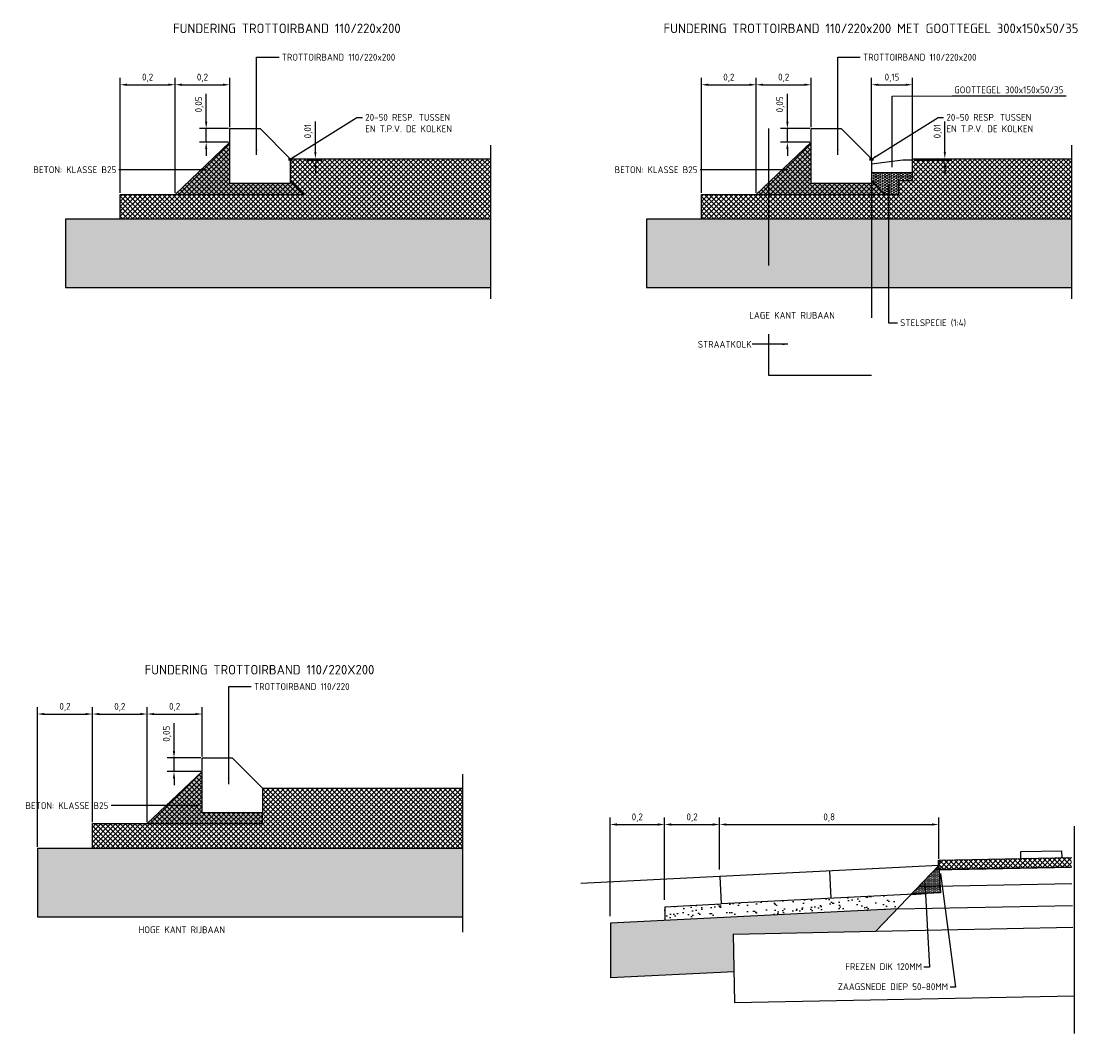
# Model space of a CAD drawing. Header units: metres. Extents: x 118.7 to 134.7, y 154.8 to 158.6.
# Tile 1 of 3: x 118.7 to 122.7, y 154.9 to 158.6. Entities that reach past the tile are written whole.
import ezdxf
from ezdxf.enums import TextEntityAlignment as Align

# ---------------------------------------------------------------- set-up
doc = ezdxf.new("R2010")
doc.units = ezdxf.units.M
for name, pattern in [('Hidden', [7.14375, 4.7625, -2.38125]), ('PROFIEL', [3.9, 3, -0.3, 0.3, -0.3]), ('STIPPELFIJN', [0.375, 0.25, -0.125])]:
    doc.linetypes.add(name, pattern=pattern)
for name, color, linetype, lineweight in [('N-WE-VW-MARKERING_DWARS_DRIEHOEK_5070-G', 7, 'VW-HAAIETAND70-L-N', 35), ('X-XX-AL-T25', 7, 'Continuous', 25), ('X-XX-AL-T35', 7, 'Continuous', 35)]:
    doc.layers.add(name, color=color, linetype=linetype, lineweight=lineweight)
for name, color, linetype in [('WEG-NW-ARCERING18', 253, 'Continuous'), ('WEG-NW-BERM', 3, 'Continuous'), ('WEG-NW-DETAILS18', 7, 'Continuous'), ('WEG-NW-DETAILS35', 7, 'Continuous'), ('WEG-NW-MARKERING_CONT', 7, 'Continuous'), ('WEG-NW-WERKGRENS', 10, 'PROFIEL'), ('WEG-XX-BEMATING25', 7, 'Continuous'), ('WEG-XX-BETOND', 7, 'Continuous'), ('WEG-XX-BETONNZ', 7, 'Hidden'), ('WEG-XX-MV', 8, 'Continuous'), ('WEG-XX-TEKST25', 7, 'Continuous'), ('WEG-XX-ZAAGSNEDE', 42, 'ZAAGSNEDE')]:
    doc.layers.add(name, color=color, linetype=linetype)
doc.styles.add('DIMENSIE', font='provutr.shx')
doc.styles.add('NLCS-ISO', font='NLCS-ISO.ttf')
doc.styles.add('NLCS-ISO-ANNOTATIEF-T25', font='NLCS-ISO.ttf', dxfattribs={"height": 2.5})
doc.styles.add('NLCS-ISO-ANNOTATIEF-T35', font='NLCS-ISO.ttf', dxfattribs={"height": 3.5})
doc.linetypes.add('VW-HAAIETAND70-L-N', pattern='A,0,-0.5,[149,NLCS.shx,S=1,R=0,X=-0.625,Y=0],-0.5', length=1)
doc.linetypes.add('ZAAGSNEDE', pattern='A,0.0001,-0.05,[203,BLOK.SHX,S=0.05,R=0,X=-0.05,Y=0],-0.1,[131,ltypeshp.shx,S=0.05,R=180,X=0.05,Y=0],-0.05', length=0.2001)
doc.dimstyles.new('NLCS-ISO', dxfattribs={"dimscale": 0.1, "dimtxt": 2.5, "dimasz": 2.5, "dimexe": 1.25, "dimexo": 0.25, "dimgap": 0.25, "dimtad": 1, "dimtxsty": 'NLCS-ISO', "dimcen": 2.5, "dimadec": 0, "dimazin": 0, "dimtfac": 1, "dimtmove": 0, "dimatfit": 3, "dimfxl": 0, "dimarcsym": 0})
doc.dimstyles.new('WVV10', dxfattribs={"dimscale": 0.02, "dimtxt": 1.25, "dimasz": 1, "dimexe": 0, "dimexo": 2, "dimgap": 0.5, "dimtad": 1, "dimzin": 0, "dimdsep": 46, "dimtxsty": 'DIMENSIE', "dimcen": 0, "dimdle": 1.25, "dimclrd": 256, "dimclre": 256, "dimclrt": 256, "dimaunit": 2, "dimadec": 0, "dimazin": 0, "dimtfac": 1, "dimtix": 1, "dimtmove": 2, "dimatfit": 3, "dimfxl": 0, "dimtolj": 1, "dimtzin": 0, "dimarcsym": 0})
pattern_1 = [(45, (123.42258, 150.468364), (-0.008980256, 0.008980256), []), (135, (123.42258, 150.468364), (-0.008980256, -0.008980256), [])]

# ---------------------------------------------------------------- blocks, each defined once
blk = doc.blocks.new('*D4')
at = {"color": 0, "lineweight": -2}
for p, q in [((122.1011, 158.1299), (122.1011, 158.2412)), ((121.9885, 158.1049), (122.1261, 158.1049)), ((121.9885, 158.0999), (122.1261, 158.0999)), ((122.1011, 158.0999), (122.1011, 158.1049)), ((122.1011, 158.0749), (122.1011, 158.0499))]:
    blk.add_line(p, q, dxfattribs=at)
at = {"color": 0}
for points in [[(122.097, 158.1299), (122.1053, 158.1299), (122.1011, 158.1049)], [(122.097, 158.0749), (122.1053, 158.0749), (122.1011, 158.0999)]]:
    blk.add_solid(points, dxfattribs=at)
at = {"layer": 'DEFPOINTS', "color": 0}
for p in [(121.9835, 158.1049, 2.2), (121.9835, 158.0999, 2.2), (122.1011, 158.0999)]:
    blk.add_point(p, dxfattribs=at)
at = {"color": 0, "insert": (122.0761, 158.2056), "char_height": 0.025, "attachment_point": 5, "rotation": 90, "style": 'NLCS-ISO'}
blk.add_mtext('0,01', dxfattribs=at)
blk = doc.blocks.new('*D5')
at = {"color": 0, "lineweight": -2}
for p, q in [((121.527, 158.2399), (121.527, 158.3412)), ((121.6085, 158.2149), (121.502, 158.2149)), ((121.527, 158.1649), (121.527, 158.2149)), ((121.6085, 158.1649), (121.502, 158.1649)), ((121.527, 158.1399), (121.527, 158.1149))]:
    blk.add_line(p, q, dxfattribs=at)
at = {"color": 0}
for points in [[(121.5229, 158.2399), (121.5312, 158.2399), (121.527, 158.2149)], [(121.5229, 158.1399), (121.5312, 158.1399), (121.527, 158.1649)]]:
    blk.add_solid(points, dxfattribs=at)
at = {"layer": 'DEFPOINTS', "color": 0}
for p in [(121.527, 158.2149), (121.6135, 158.2149), (121.6135, 158.1649, 4.4)]:
    blk.add_point(p, dxfattribs=at)
at = {"color": 0, "insert": (121.502, 158.3031), "char_height": 0.025, "attachment_point": 5, "rotation": 90, "style": 'NLCS-ISO'}
blk.add_mtext('0,05', dxfattribs=at)
blk = doc.blocks.new('*D6')
at = {"color": 0, "lineweight": -2}
for p, q in [((121.8335, 158.1049), (121.8335, 158.3999)), ((121.9835, 158.1049), (121.9835, 158.3999)), ((121.8585, 158.3749), (121.9585, 158.3749))]:
    blk.add_line(p, q, dxfattribs=at)
at = {"color": 0}
for points in [[(121.8585, 158.3791), (121.8585, 158.3708), (121.8335, 158.3749)], [(121.9585, 158.3791), (121.9585, 158.3708), (121.9835, 158.3749)]]:
    blk.add_solid(points, dxfattribs=at)
at = {"layer": 'DEFPOINTS', "color": 0}
for p in [(121.9835, 158.3749), (121.8335, 158.0999, 2.2), (121.9835, 158.0999, 2.2)]:
    blk.add_point(p, dxfattribs=at)
at = {"color": 0, "insert": (121.9085, 158.3999), "char_height": 0.025, "attachment_point": 5, "style": 'NLCS-ISO'}
blk.add_mtext('0,15', dxfattribs=at)
blk = doc.blocks.new('*D7')
at = {"color": 0, "lineweight": -2}
for p, q in [((119.29, 155.9436), (119.29, 156.0448)), ((119.3874, 155.9186), (119.265, 155.9186)), ((119.29, 155.8686), (119.29, 155.9186)), ((119.3874, 155.8686), (119.265, 155.8686)), ((119.29, 155.8436), (119.29, 155.8186))]:
    blk.add_line(p, q, dxfattribs=at)
at = {"color": 0}
for points in [[(119.2858, 155.9436), (119.2942, 155.9436), (119.29, 155.9186)], [(119.2858, 155.8436), (119.2942, 155.8436), (119.29, 155.8686)]]:
    blk.add_solid(points, dxfattribs=at)
at = {"layer": 'DEFPOINTS', "color": 0}
for p in [(119.29, 155.9186), (119.3924, 155.9186), (119.3924, 155.8686)]:
    blk.add_point(p, dxfattribs=at)
at = {"color": 0, "insert": (119.265, 156.0067), "char_height": 0.025, "attachment_point": 5, "rotation": 90, "style": 'NLCS-ISO'}
blk.add_mtext('0,05', dxfattribs=at)
blk = doc.blocks.new('*D8')
at = {"color": 0, "lineweight": -2}
for p, q in [((119.1924, 155.6836), (119.1924, 156.1036)), ((119.2174, 156.0786), (119.3674, 156.0786)), ((119.3924, 155.9236), (119.3924, 156.1036))]:
    blk.add_line(p, q, dxfattribs=at)
at = {"color": 0}
for points in [[(119.2174, 156.0827), (119.2174, 156.0744), (119.1924, 156.0786)], [(119.3674, 156.0827), (119.3674, 156.0744), (119.3924, 156.0786)]]:
    blk.add_solid(points, dxfattribs=at)
at = {"layer": 'DEFPOINTS', "color": 0}
for p in [(119.3924, 156.0786), (119.3924, 155.9186), (119.1924, 155.6786, 4.4)]:
    blk.add_point(p, dxfattribs=at)
at = {"color": 0, "insert": (119.2924, 156.1036), "char_height": 0.025, "attachment_point": 5, "style": 'NLCS-ISO'}
blk.add_mtext('0,2', dxfattribs=at)
blk = doc.blocks.new('*D9')
at = {"color": 0, "lineweight": -2}
for p, q in [((118.9924, 155.6836), (118.9924, 156.1036)), ((119.0174, 156.0786), (119.1674, 156.0786)), ((119.1924, 155.6836), (119.1924, 156.1036))]:
    blk.add_line(p, q, dxfattribs=at)
at = {"color": 0}
for points in [[(119.0174, 156.0827), (119.0174, 156.0744), (118.9924, 156.0786)], [(119.1674, 156.0827), (119.1674, 156.0744), (119.1924, 156.0786)]]:
    blk.add_solid(points, dxfattribs=at)
at = {"layer": 'DEFPOINTS', "color": 0}
for p in [(119.1924, 156.0786), (118.9924, 155.6786, 4.4), (119.1924, 155.6786, 4.4)]:
    blk.add_point(p, dxfattribs=at)
at = {"color": 0, "insert": (119.0924, 156.1036), "char_height": 0.025, "attachment_point": 5, "style": 'NLCS-ISO'}
blk.add_mtext('0,2', dxfattribs=at)
blk = doc.blocks.new('*D10')
at = {"color": 0, "lineweight": -2}
for p, q in [((118.7924, 155.5936), (118.7924, 156.1036)), ((118.8174, 156.0786), (118.9674, 156.0786)), ((118.9924, 155.6836), (118.9924, 156.1036))]:
    blk.add_line(p, q, dxfattribs=at)
at = {"color": 0}
for points in [[(118.8174, 156.0827), (118.8174, 156.0744), (118.7924, 156.0786)], [(118.9674, 156.0827), (118.9674, 156.0744), (118.9924, 156.0786)]]:
    blk.add_solid(points, dxfattribs=at)
at = {"layer": 'DEFPOINTS', "color": 0}
for p in [(118.9924, 156.0786), (118.9924, 155.6786, 4.4), (118.7924, 155.5886)]:
    blk.add_point(p, dxfattribs=at)
at = {"color": 0, "insert": (118.8924, 156.1036), "char_height": 0.025, "attachment_point": 5, "style": 'NLCS-ISO'}
blk.add_mtext('0,2', dxfattribs=at)
blk = doc.blocks.new('*D1')
at = {"color": 0, "lineweight": -2}
for p, q in [((121.2799, 155.5108), (121.2799, 155.7005)), ((122.0789, 155.5507), (122.0789, 155.7005)), ((121.3049, 155.6755), (122.0539, 155.6755))]:
    blk.add_line(p, q, dxfattribs=at)
at = {"color": 0}
for points in [[(121.3049, 155.6797), (121.3049, 155.6713), (121.2799, 155.6755)], [(122.0539, 155.6797), (122.0539, 155.6713), (122.0789, 155.6755)]]:
    blk.add_solid(points, dxfattribs=at)
at = {"layer": 'DEFPOINTS', "color": 0}
for p in [(122.0789, 155.6755), (122.0789, 155.5457), (121.2799, 155.5058)]:
    blk.add_point(p, dxfattribs=at)
at = {"color": 0, "insert": (121.6794, 155.7005), "char_height": 0.025, "attachment_point": 5, "style": 'NLCS-ISO'}
blk.add_mtext('0,8', dxfattribs=at)
blk = doc.blocks.new('*D2')
at = {"color": 0, "lineweight": -2}
for p, q in [((121.0789, 155.4006), (121.0789, 155.7005)), ((121.2799, 155.5108), (121.2799, 155.7005)), ((121.1039, 155.6755), (121.2549, 155.6755))]:
    blk.add_line(p, q, dxfattribs=at)
at = {"color": 0}
for points in [[(121.1039, 155.6797), (121.1039, 155.6713), (121.0789, 155.6755)], [(121.2549, 155.6797), (121.2549, 155.6713), (121.2799, 155.6755)]]:
    blk.add_solid(points, dxfattribs=at)
at = {"layer": 'DEFPOINTS', "color": 0}
for p in [(121.2799, 155.6755), (121.2799, 155.5058), (121.0789, 155.3956)]:
    blk.add_point(p, dxfattribs=at)
at = {"color": 0, "insert": (121.1794, 155.7005), "char_height": 0.025, "attachment_point": 5, "style": 'NLCS-ISO'}
blk.add_mtext('0,2', dxfattribs=at)
blk = doc.blocks.new('*D3')
at = {"color": 0, "lineweight": -2}
for p, q in [((120.8804, 155.3406), (120.8804, 155.7005)), ((121.0789, 155.4006), (121.0789, 155.7005)), ((120.9054, 155.6755), (121.0539, 155.6755))]:
    blk.add_line(p, q, dxfattribs=at)
at = {"color": 0}
for points in [[(120.9054, 155.6797), (120.9054, 155.6713), (120.8804, 155.6755)], [(121.0539, 155.6797), (121.0539, 155.6713), (121.0789, 155.6755)]]:
    blk.add_solid(points, dxfattribs=at)
at = {"layer": 'DEFPOINTS', "color": 0}
for p in [(121.0789, 155.6755), (121.0789, 155.3956), (120.8804, 155.3356)]:
    blk.add_point(p, dxfattribs=at)
at = {"color": 0, "insert": (120.9796, 155.7005), "char_height": 0.025, "attachment_point": 5, "style": 'NLCS-ISO'}
blk.add_mtext('0,2', dxfattribs=at)
blk = doc.blocks.new('*D14')
at = {"color": 0, "lineweight": -2}
for p, q in [((121.2135, 157.9799), (121.2135, 158.3999)), ((121.4135, 157.9799), (121.4135, 158.3999)), ((121.2385, 158.3749), (121.3885, 158.3749))]:
    blk.add_line(p, q, dxfattribs=at)
at = {"color": 0}
for points in [[(121.2385, 158.3791), (121.2385, 158.3708), (121.2135, 158.3749)], [(121.3885, 158.3791), (121.3885, 158.3708), (121.4135, 158.3749)]]:
    blk.add_solid(points, dxfattribs=at)
at = {"layer": 'DEFPOINTS', "color": 0}
for p in [(121.4135, 158.3749), (121.2135, 157.9749), (121.4135, 157.9749)]:
    blk.add_point(p, dxfattribs=at)
at = {"color": 0, "insert": (121.3135, 158.3999), "char_height": 0.025, "attachment_point": 5, "style": 'NLCS-ISO'}
blk.add_mtext('0,2', dxfattribs=at)
blk = doc.blocks.new('*D15')
at = {"color": 0, "lineweight": -2}
for p, q in [((121.4135, 157.9799), (121.4135, 158.3999)), ((121.6135, 158.2199), (121.6135, 158.3999)), ((121.4385, 158.3749), (121.5885, 158.3749))]:
    blk.add_line(p, q, dxfattribs=at)
at = {"color": 0}
for points in [[(121.4385, 158.3791), (121.4385, 158.3708), (121.4135, 158.3749)], [(121.5885, 158.3791), (121.5885, 158.3708), (121.6135, 158.3749)]]:
    blk.add_solid(points, dxfattribs=at)
at = {"layer": 'DEFPOINTS', "color": 0}
for p in [(121.6135, 158.3749), (121.6135, 158.2149), (121.4135, 157.9749)]:
    blk.add_point(p, dxfattribs=at)
at = {"color": 0, "insert": (121.5135, 158.3999), "char_height": 0.025, "attachment_point": 5, "style": 'NLCS-ISO'}
blk.add_mtext('0,2', dxfattribs=at)
blk = doc.blocks.new('*D18')
at = {"color": 0, "lineweight": -2}
for p, q in [((119.8056, 158.1299), (119.8056, 158.2412)), ((119.7753, 158.1049), (119.8306, 158.1049)), ((119.7753, 158.0999), (119.8306, 158.0999)), ((119.8056, 158.0999), (119.8056, 158.1049)), ((119.8056, 158.0749), (119.8056, 158.0499))]:
    blk.add_line(p, q, dxfattribs=at)
at = {"color": 0}
for points in [[(119.8015, 158.1299), (119.8098, 158.1299), (119.8056, 158.1049)], [(119.8015, 158.0749), (119.8098, 158.0749), (119.8056, 158.0999)]]:
    blk.add_solid(points, dxfattribs=at)
at = {"layer": 'DEFPOINTS', "color": 0}
for p in [(119.7703, 158.1049, 2.2), (119.7703, 158.0999, 2.2), (119.8056, 158.0999)]:
    blk.add_point(p, dxfattribs=at)
at = {"color": 0, "insert": (119.7806, 158.2056), "char_height": 0.025, "attachment_point": 5, "rotation": 90, "style": 'NLCS-ISO'}
blk.add_mtext('0,01', dxfattribs=at)
blk = doc.blocks.new('*D19')
at = {"color": 0, "lineweight": -2}
for p, q in [((119.4074, 158.2399), (119.4074, 158.3412)), ((119.4888, 158.2149), (119.3824, 158.2149)), ((119.4074, 158.1649), (119.4074, 158.2149)), ((119.4888, 158.1649), (119.3824, 158.1649)), ((119.4074, 158.1399), (119.4074, 158.1149))]:
    blk.add_line(p, q, dxfattribs=at)
at = {"color": 0}
for points in [[(119.4032, 158.2399), (119.4115, 158.2399), (119.4074, 158.2149)], [(119.4032, 158.1399), (119.4115, 158.1399), (119.4074, 158.1649)]]:
    blk.add_solid(points, dxfattribs=at)
at = {"layer": 'DEFPOINTS', "color": 0}
for p in [(119.4074, 158.2149), (119.4938, 158.2149), (119.4938, 158.1649, 4.4)]:
    blk.add_point(p, dxfattribs=at)
at = {"color": 0, "insert": (119.3824, 158.3031), "char_height": 0.025, "attachment_point": 5, "rotation": 90, "style": 'NLCS-ISO'}
blk.add_mtext('0,05', dxfattribs=at)
blk = doc.blocks.new('*D20')
at = {"color": 0, "lineweight": -2}
for p, q in [((119.0938, 157.9799), (119.0938, 158.3999)), ((119.2938, 157.9799), (119.2938, 158.3999)), ((119.1188, 158.3749), (119.2688, 158.3749))]:
    blk.add_line(p, q, dxfattribs=at)
at = {"color": 0}
for points in [[(119.1188, 158.3791), (119.1188, 158.3708), (119.0938, 158.3749)], [(119.2688, 158.3791), (119.2688, 158.3708), (119.2938, 158.3749)]]:
    blk.add_solid(points, dxfattribs=at)
at = {"layer": 'DEFPOINTS', "color": 0}
for p in [(119.2938, 158.3749), (119.0938, 157.9749), (119.2938, 157.9749)]:
    blk.add_point(p, dxfattribs=at)
at = {"color": 0, "insert": (119.1938, 158.3999), "char_height": 0.025, "attachment_point": 5, "style": 'NLCS-ISO'}
blk.add_mtext('0,2', dxfattribs=at)
blk = doc.blocks.new('*D21')
at = {"color": 0, "lineweight": -2}
for p, q in [((119.2938, 157.9799), (119.2938, 158.3999)), ((119.4938, 158.2199), (119.4938, 158.3999)), ((119.3188, 158.3749), (119.4688, 158.3749))]:
    blk.add_line(p, q, dxfattribs=at)
at = {"color": 0}
for points in [[(119.3188, 158.3791), (119.3188, 158.3708), (119.2938, 158.3749)], [(119.4688, 158.3791), (119.4688, 158.3708), (119.4938, 158.3749)]]:
    blk.add_solid(points, dxfattribs=at)
at = {"layer": 'DEFPOINTS', "color": 0}
for p in [(119.4938, 158.3749), (119.4938, 158.2149), (119.2938, 157.9749)]:
    blk.add_point(p, dxfattribs=at)
at = {"color": 0, "insert": (119.3938, 158.3999), "char_height": 0.025, "attachment_point": 5, "style": 'NLCS-ISO'}
blk.add_mtext('0,2', dxfattribs=at)

msp = doc.modelspace()

# ---------------------------------------------------------------- hatches: boundary and pattern name
at = {"layer": 'WEG-NW-ARCERING18'}
h = msp.add_hatch(dxfattribs=at)
h.set_pattern_fill('DOTS', color=256, scale=0.002, style=0)
h.set_pattern_definition([(270, (121.0878333, 159.8623625), (0.003175, -0.0015875), [0, -0.003175])])
h.paths.add_polyline_path([(119.2938, 157.9749), (119.4938, 158.1649), (119.4938, 158.0149), (119.7138, 158.0149), (119.7138, 158.0249), (119.7638, 157.9749)])
h = msp.add_hatch(dxfattribs=at)
h.set_pattern_fill('ANSI37', color=256, scale=0.004, style=0)
h.set_pattern_definition([(315, (121.087833, 159.862363), (0.008980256, 0.008980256), []), (45, (121.087833, 159.862363), (-0.008980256, 0.008980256), [])])
h.paths.add_polyline_path([(119.2938, 157.9749), (119.4938, 158.1649), (119.4938, 158.0149), (119.7138, 158.0149), (119.7138, 158.0249), (119.7638, 157.9749)])
h = msp.add_hatch(dxfattribs=at)
h.set_pattern_fill('DOTS', color=256, scale=0.002, style=0)
h.set_pattern_definition([(270, (123.2075155, 159.8623625), (0.003175, -0.0015875), [0, -0.003175])])
h.paths.add_polyline_path([(121.4135, 157.9749), (121.6135, 158.1649), (121.6135, 158.0149), (121.8335, 158.0149), (121.8335, 158.0249), (121.8835, 157.9749)])
h = msp.add_hatch(dxfattribs=at)
h.set_pattern_fill('ANSI37', color=256, scale=0.004, style=0)
h.set_pattern_definition([(315, (123.207515, 159.862363), (0.008980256, 0.008980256), []), (45, (123.207515, 159.862363), (-0.008980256, 0.008980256), [])])
h.paths.add_polyline_path([(121.4135, 157.9749), (121.6135, 158.1649), (121.6135, 158.0149), (121.8335, 158.0149), (121.8335, 158.0249), (121.8835, 157.9749)])
h = msp.add_hatch(dxfattribs=at)
h.set_pattern_fill('ANSI37', color=256, scale=0.004, style=0)
h.set_pattern_definition([(315, (121.087833, 159.924995), (0.008980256, 0.008980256), []), (45, (121.087833, 159.924995), (-0.008980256, 0.008980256), [])])
h.paths.add_polyline_path([(119.3388, 157.8849), (119.3388, 157.9749), (119.0938, 157.9749), (119.0938, 157.8849)])
h.paths.add_polyline_path([(119.7138, 157.8849), (119.7138, 157.9749), (119.5126, 157.9749), (119.3388, 157.9749), (119.3388, 157.8849)])
h.paths.add_polyline_path([(120.4439, 157.8849), (120.4439, 158.1049), (119.8638, 158.1049), (119.8198, 158.1049), (119.7161, 158.1049), (119.7138, 158.036), (119.7138, 158.0249), (119.7638, 157.9749), (119.7138, 157.9749), (119.7138, 157.8849)])
h = msp.add_hatch(dxfattribs=at)
h.set_pattern_fill('ANSI37', color=256, scale=0.004, style=0)
h.set_pattern_definition([(315, (123.207515, 159.924995), (0.008980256, 0.008980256), []), (45, (123.207515, 159.924995), (-0.008980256, 0.008980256), [])])
h.paths.add_polyline_path([(121.4585, 157.8849), (121.4585, 157.9749), (121.2135, 157.9749), (121.2135, 157.8849)])
h.paths.add_polyline_path([(121.8335, 157.8849), (121.8335, 157.9749), (121.6323, 157.9749), (121.4585, 157.9749), (121.4585, 157.8849)])
h.paths.add_polyline_path([(122.5635, 157.8849), (122.5635, 158.1049), (121.9835, 158.1049), (121.9835, 158.0549), (121.9835, 158.0249), (121.9335, 158.0249), (121.9335, 157.9749), (121.8835, 157.9749), (121.8335, 157.9749), (121.8335, 157.8849)])
h = msp.add_hatch(dxfattribs=at)
h.set_pattern_fill('TRIANG', color=256, scale=0.001, style=0)
h.set_pattern_definition([(330, (123.2075155, 159.8623625), (0.00824889, 0.004762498), [0.0047625, -0.0047625]), (30, (123.2075155, 159.8623625), (1e-09, 0.009524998), [0.0047625, -0.0047625]), (270, (123.21164, 159.864744), (0.00824889, -0.0047625), [0.0047625, -0.0047625])])
h.paths.add_polyline_path([(121.9835, 158.0549), (121.8335, 158.0549), (121.8335, 158.0249), (121.8835, 157.9749), (121.9307, 157.9749), (121.9335, 157.9749), (121.9335, 158.0249), (121.9835, 158.0249)])
h = msp.add_hatch(dxfattribs=at)
h.set_pattern_fill('HEX', color=256, scale=0.002, style=0)
h.set_pattern_definition([(270, (121.087833, 159.924995), (0.01099852, -4e-18), [0.00635, -0.0127]), (30, (121.087833, 159.924995), (-0.00549926, 0.009524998), [0.00635, -0.0127]), (330, (121.087833, 159.918645), (0.00549926, 0.009524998), [0.00635, -0.0127])])
h.paths.add_polyline_path([(119.3388, 157.6349), (119.3388, 157.8849), (118.8938, 157.8849), (118.8938, 157.6349)])
h.paths.add_polyline_path([(119.7138, 157.6349), (119.7138, 157.8849), (119.3388, 157.8849), (119.3388, 157.6349)])
h.paths.add_polyline_path([(120.4439, 157.6349), (120.4439, 157.8849), (119.7138, 157.8849), (119.7138, 157.6349)])
h = msp.add_hatch(dxfattribs=at)
h.set_pattern_fill('HEX', color=256, scale=0.002, style=0)
h.set_pattern_definition([(270, (123.207515, 159.924995), (0.01099852, -4e-18), [0.00635, -0.0127]), (30, (123.207515, 159.924995), (-0.00549926, 0.009524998), [0.00635, -0.0127]), (330, (123.207515, 159.918645), (0.00549926, 0.009524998), [0.00635, -0.0127])])
h.paths.add_polyline_path([(121.4585, 157.6349), (121.4585, 157.8849), (121.0135, 157.8849), (121.0135, 157.6349)])
h.paths.add_polyline_path([(121.8335, 157.6349), (121.8335, 157.8849), (121.4585, 157.8849), (121.4585, 157.6349)])
h.paths.add_polyline_path([(122.5635, 157.6349), (122.5635, 157.8849), (121.8335, 157.8849), (121.8335, 157.6349)])
h = msp.add_hatch(dxfattribs=at)
h.set_pattern_fill('ANSI37', color=256, scale=0.004, style=0)
h.set_pattern_definition(pattern_1)
h.paths.add_polyline_path([(119.6124, 155.7186), (119.3924, 155.7186), (119.3924, 155.8686), (119.1924, 155.6786), (119.6124, 155.6786)])
h = msp.add_hatch(dxfattribs=at)
h.set_pattern_fill('DOTS', color=256, scale=0.002, style=0)
h.set_pattern_definition([(0, (123.42258, 150.4683637), (0.0015875, 0.003175), [0, -0.003175])])
h.paths.add_polyline_path([(119.6124, 155.7186), (119.3924, 155.7186), (119.3924, 155.8686), (119.1924, 155.6786), (119.6124, 155.6786)])
h = msp.add_hatch(dxfattribs=at)
h.set_pattern_fill('ANSI37', color=256, scale=0.004, style=0)
h.set_pattern_definition(pattern_1)
h.paths.add_polyline_path([(120.3424, 155.8086), (119.6124, 155.8086), (119.6124, 155.7186), (119.6124, 155.6786), (118.9924, 155.6786), (118.9924, 155.5886), (120.3424, 155.5886)])
h = msp.add_hatch(dxfattribs=at)
h.set_pattern_fill('HEX', color=256, scale=0.002, style=0)
h.set_pattern_definition([(270, (120.986384, 156.421591), (0.01099852, -4e-18), [0.00635, -0.0127]), (30, (120.986384, 156.421591), (-0.00549926, 0.009525), [0.00635, -0.0127]), (330, (120.986384, 156.415241), (0.00549926, 0.009525), [0.00635, -0.0127])])
h.paths.add_polyline_path([(119.2374, 155.3386), (119.2374, 155.5886), (118.7924, 155.5886), (118.7924, 155.3386)])
h.paths.add_polyline_path([(119.6124, 155.3386), (119.6124, 155.5886), (119.2374, 155.5886), (119.2374, 155.3386)])
h.paths.add_polyline_path([(120.3424, 155.3386), (120.3424, 155.5886), (119.6124, 155.5886), (119.6124, 155.3386)])
h = msp.add_hatch(dxfattribs=at)
h.set_pattern_fill('ANSI37', color=256, scale=0.004, angle=1.1458, style=0)
h.set_pattern_definition([(46.14576, (112.062782, 149.795975), (-0.00915803, 0.008798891), []), (136.14576, (112.062782, 149.795975), (-0.008798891, -0.00915803), [])])
h.paths.add_polyline_path([(122.5635, 155.5204), (122.5628, 155.5554), (122.0789, 155.5457), (122.0806, 155.5108)])
h = msp.add_hatch(dxfattribs=at)
h.set_pattern_fill('DOTS', color=256, scale=0.0025, style=0)
h.set_pattern_definition([(0, (111.9610595, 149.9624346), (0.001984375, 0.00396875), [0, -0.00396875])])
h.paths.add_polyline_path([(122.0799, 155.5258), (121.9788, 155.4206), (122.0848, 155.4259)])
h = msp.add_hatch(dxfattribs=at)
h.set_pattern_fill('AR-SAND', color=256, scale=0.001, angle=2.8624, style=0)
h.set_pattern_definition([(40.3624, (111.96106, 149.962435), (-0.00404205, 0.04880036), [0, -0.038608, 0, -0.04318, 0, -0.041275]), (10.3624, (111.96106, 149.962435), (0.0413166, 0.0738379), [0, -0.020828, 0, -0.034798, 0, -0.013335]), (330.3624, (111.929856, 149.960874), (0.07899337, 0.00409357), [0, -0.0127, 0, -0.04572, 0, -0.05969]), (320.3624, (111.929856, 149.960874), (0.07514712, 0.02607814), [0, -0.00635, 0, -0.029972, 0, -0.03429])])
h.paths.add_polyline_path([(121.9788, 155.4206), (121.2858, 155.3859), (121.0799, 155.3756), (121.0799, 155.3256), (121.9283, 155.368)])
h = msp.add_hatch(dxfattribs=at)
h.set_pattern_fill('HEX', color=256, scale=0.002, angle=2.8624, style=0)
h.set_pattern_definition([(2.8624, (111.96106, 149.962435), (-0.00054924, 0.010984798), [0.00635, -0.0127]), (122.8624, (111.96106, 149.962435), (-0.009238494, -0.005968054), [0.00635, -0.0127]), (62.8624, (111.967402, 149.962752), (-0.009787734, 0.005016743), [0.00635, -0.0127])])
h.paths.add_polyline_path([(121.8496, 155.2861), (121.9283, 155.368), (120.8814, 155.3157), (120.8814, 155.1154), (121.3325, 155.138), (121.3291, 155.2757)])

# ---------------------------------------------------------------- linework, layer by layer
at = {"layer": 'N-WE-VW-MARKERING_DWARS_DRIEHOEK_5070-G', "flags": 128}
msp.add_lwpolyline([(122.0796, 155.5107), (122.0799, 155.5258), (122.0789, 155.5457)], dxfattribs=at)
at = {"layer": 'WEG-NW-ARCERING18'}
for points in [[(119.7217, 158.1049), (119.707, 158.1049)], [(119.7217, 158.0999), (119.707, 158.0999)], [(121.8414, 158.1049), (121.8266, 158.1049)], [(121.8414, 158.0999), (121.8266, 158.0999)]]:
    msp.add_lwpolyline(points, dxfattribs=at)
at = {"layer": 'WEG-NW-BERM'}
msp.add_line((121.2809, 155.4858), (120.7739, 155.4605), dxfattribs=at)
at = {"layer": 'WEG-NW-DETAILS18', "linetype": 'STIPPELFIJN', "ltscale": 2}
for p, q in [((121.4585, 158.2149), (121.4585, 157.3149)), ((121.8335, 158.0249), (121.8335, 157.3149)), ((121.4585, 157.3149), (121.8335, 157.3149))]:
    msp.add_line(p, q, dxfattribs=at)
at = {"layer": 'WEG-NW-DETAILS35'}
for p, q in [((119.2938, 157.9749), (119.4938, 158.1649, 4.4)), ((121.4135, 157.9749), (121.6135, 158.1649, 4.4)), ((121.9835, 158.0249), (121.9835, 158.0549)), ((119.7138, 158.0249), (119.7638, 157.9749)), ((121.8335, 158.0249), (121.8835, 157.9749)), ((121.9335, 157.9749), (121.9335, 158.0249)), ((121.9335, 158.0249), (121.9835, 158.0249)), ((119.5126, 157.9749), (119.7638, 157.9749)), ((121.6323, 157.9749), (121.8835, 157.9749)), ((121.8835, 157.9749), (121.9335, 157.9749)), ((119.1924, 155.6786), (119.3924, 155.8686)), ((118.7924, 155.5886), (118.7924, 155.3386)), ((118.7924, 155.5886), (120.3424, 155.5886)), ((121.0799, 155.3756), (121.2858, 155.3859)), ((121.0799, 155.3756), (121.0799, 155.3256)), ((118.7924, 155.3386), (120.3424, 155.3386)), ((121.9283, 155.368), (120.8814, 155.3157)), ((120.8814, 155.3157), (120.8814, 155.1154)), ((121.3325, 155.138), (120.8814, 155.1154))]:
    msp.add_line(p, q, dxfattribs=at)
for points in [[(119.0938, 157.8849), (119.0938, 157.9749), (119.5426, 157.9749)], [(121.2135, 157.8849), (121.2135, 157.9749), (121.6623, 157.9749)], [(120.4439, 157.8849), (118.8938, 157.8849), (118.8938, 157.6349), (120.4439, 157.6349)], [(122.5635, 157.8849), (121.0135, 157.8849), (121.0135, 157.6349), (122.5635, 157.6349)], [(119.6124, 155.8086), (120.3424, 155.8086)], [(118.9924, 155.5886), (118.9924, 155.6786), (119.6124, 155.6786), (119.6124, 155.7186)]]:
    msp.add_lwpolyline(points, dxfattribs=at)
at = {"layer": 'WEG-NW-MARKERING_CONT'}
for p, q in [((122.3783, 155.5767), (122.5283, 155.5797)), ((122.3788, 155.5517), (122.3783, 155.5767)), ((122.5288, 155.5547), (122.5283, 155.5797))]:
    msp.add_line(p, q, dxfattribs=at)
at = {"layer": 'WEG-NW-WERKGRENS'}
for p, q in [((120.4439, 158.1549), (120.4439, 157.5933)), ((122.5635, 158.1549), (122.5635, 157.5933)), ((120.3424, 155.8586), (120.3424, 155.2821))]:
    msp.add_line(p, q, dxfattribs=at)
at = {"layer": 'WEG-NW-WERKGRENS', "ltscale": 0.5}
msp.add_line((122.5731, 155.6698), (122.5731, 154.9129), dxfattribs=at)
at = {"layer": 'WEG-XX-BETOND'}
for p, q in [((121.9485, 158.0999), (121.8335, 158.0849)), ((121.9835, 158.0999), (121.9485, 158.0999)), ((121.9835, 158.0549), (121.9835, 158.1049)), ((121.8335, 158.0549), (121.9835, 158.0549)), ((122.0799, 155.5258), (121.2809, 155.4858)), ((122.0799, 155.5258), (122.0848, 155.4259)), ((122.5635, 155.5204), (122.0806, 155.5108)), ((121.2809, 155.4858), (121.2858, 155.3859)), ((122.0848, 155.4259), (121.2858, 155.3859)), ((121.9788, 155.4206), (122.0333, 155.4233))]:
    msp.add_line(p, q, dxfattribs=at)
for points in [[(119.7138, 158.1049), (119.7138, 158.0149), (119.4938, 158.0149), (119.4938, 158.2149), (119.6038, 158.2149)], [(121.8335, 158.1049), (121.8335, 158.0149), (121.6135, 158.0149), (121.6135, 158.2149), (121.7235, 158.2149)], [(119.6124, 155.8086), (119.6124, 155.7186), (119.3924, 155.7186), (119.3924, 155.9186), (119.5024, 155.9186)]]:
    msp.add_lwpolyline(points, close=True, dxfattribs=at)
at = {"layer": 'WEG-XX-BETOND', "flags": 128}
for points in [[(119.7161, 158.1049), (120.4439, 158.1049)], [(121.9835, 158.1049), (122.5635, 158.1049)], [(122.0806, 155.5108), (122.0799, 155.5258), (122.0789, 155.5457), (122.5628, 155.5554)]]:
    msp.add_lwpolyline(points, dxfattribs=at)
at = {"layer": 'WEG-XX-BETONNZ'}
msp.add_line((121.6804, 155.5058), (121.6853, 155.4059), dxfattribs=at)
at = {"layer": 'WEG-XX-MV'}
for p, q in [((122.0789, 155.5457), (122.5628, 155.5554)), ((122.0799, 155.5258), (121.8496, 155.2861)), ((122.0651, 155.5105), (122.5635, 155.5204)), ((122.0064, 155.4493), (122.5647, 155.4604)), ((121.9283, 155.368), (122.5663, 155.3805)), ((121.8496, 155.2861), (122.5679, 155.3005)), ((121.3291, 155.2757), (121.8496, 155.2861)), ((121.3291, 155.2757), (121.3341, 155.0257)), ((121.3341, 155.0257), (122.5729, 155.0505))]:
    msp.add_line(p, q, dxfattribs=at)
at = {"layer": 'WEG-XX-ZAAGSNEDE'}
msp.add_line((122.0799, 155.5258), (122.0839, 155.4458), dxfattribs=at)

# ---------------------------------------------------------------- texts
at = {"layer": 'X-XX-AL-T25', "style": 'NLCS-ISO-ANNOTATIEF-T25'}
for s, p in [('LAGE KANT RIJBAAN', (121.5439, 157.5334)), ('HOGE KANT RIJBAAN', (119.3187, 155.2914))]:
    msp.add_text(s, height=0.025, dxfattribs=at).set_placement(p, align=Align.MIDDLE)
at = {"layer": 'X-XX-AL-T25', "char_height": 0.025, "style": 'NLCS-ISO-ANNOTATIEF-T25'}
for s, insert, attachment_point in [('TROTTOIRBAND 110/220x200', (119.6831, 158.4879), 1), ('TROTTOIRBAND 110/220x200', (121.8028, 158.4879), 1), ('GOOTTEGEL 300x150x50/35', (122.5335, 158.3563), 6), ('20-50 RESP. TUSSEN \\PEN T.P.V. DE KOLKEN', (119.9872, 158.2684), 1), ('20-50 RESP. TUSSEN \\PEN T.P.V. DE KOLKEN', (122.1069, 158.2684), 1), ('\\A1;BETON: KLASSE B25', (119.0794, 158.0523), 9), ('\\A1;BETON: KLASSE B25', (121.1991, 158.0523), 9), ('\\A1;STELSPECIE (1:4)', (121.9384, 157.5191), 1), ('\\A1;STRAATKOLK', (121.3967, 157.4152), 9), ('TROTTOIRBAND 110/220', (119.5817, 156.1915), 1), ('\\A1;BETON: KLASSE B25', (119.0505, 155.7319), 9), ('FREZEN DIK 120MM', (122.0177, 155.1694), 3), ('ZAAGSNEDE DIEP 50-80MM', (122.113, 155.0962), 3)]:
    msp.add_mtext(s, dxfattribs=dict(at, insert=insert, attachment_point=attachment_point))
at = {"layer": 'X-XX-AL-T35', "style": 'NLCS-ISO-ANNOTATIEF-T35'}
for s, p in [('FUNDERING TROTTOIRBAND 110/220x200 ', (119.7121, 158.5807)), ('FUNDERING TROTTOIRBAND 110/220x200 MET GOOTTEGEL 300x150x50/35', (121.8318, 158.5807)), ('FUNDERING TROTTOIRBAND 110/220X200', (119.6017, 156.2404))]:
    msp.add_text(s, height=0.035, dxfattribs=at).set_placement(p, align=Align.MIDDLE)

# ---------------------------------------------------------------- dimensions: what is measured, and where the dimension line sits
for base, p1, p2, picture, middle in [((119.2938, 158.3749), (119.0938, 157.9749), (119.2938, 157.9749), '*D20', (119.1938, 158.3999)), ((119.4938, 158.3749), (119.2938, 157.9749), (119.4938, 158.2149), '*D21', (119.3938, 158.3999)), ((121.4135, 158.3749), (121.2135, 157.9749), (121.4135, 157.9749), '*D14', (121.3135, 158.3999)), ((121.6135, 158.3749), (121.4135, 157.9749), (121.6135, 158.2149), '*D15', (121.5135, 158.3999)), ((121.9835, 158.3749), (121.8335, 158.0999, 2.2), (121.9835, 158.0999, 2.2), '*D6', (121.9085, 158.3999)), ((118.9924, 156.0786), (118.7924, 155.5886), (118.9924, 155.6786, 4.4), '*D10', (118.8924, 156.1036)), ((119.1924, 156.0786), (118.9924, 155.6786, 4.4), (119.1924, 155.6786, 4.4), '*D9', (119.0924, 156.1036)), ((119.3924, 156.0786), (119.1924, 155.6786, 4.4), (119.3924, 155.9186), '*D8', (119.2924, 156.1036)), ((121.0789, 155.6755), (120.8804, 155.3356), (121.0789, 155.3956), '*D3', (120.9796, 155.7005)), ((121.2799, 155.6755), (121.0789, 155.3956), (121.2799, 155.5058), '*D2', (121.1794, 155.7005)), ((122.0789, 155.6755), (121.2799, 155.5058), (122.0789, 155.5457), '*D1', (121.6794, 155.7005))]:
    dim = msp.add_linear_dim(base=base, p1=p1, p2=p2, dimstyle='NLCS-ISO', override={"dimtxt": 0.25, "dimasz": 0.25, "dimexe": 0.25, "dimexo": 0.05, "dimgap": 0.1})
    dim.commit()
    dim.dimension.update_dxf_attribs({"geometry": picture, "text_midpoint": middle})
for base, p1, p2, picture, middle in [((119.4074, 158.2149), (119.4938, 158.1649, 4.4), (119.4938, 158.2149), '*D19', (119.3824, 158.3031)), ((121.527, 158.2149), (121.6135, 158.1649, 4.4), (121.6135, 158.2149), '*D5', (121.502, 158.3031)), ((119.29, 155.9186), (119.3924, 155.8686), (119.3924, 155.9186), '*D7', (119.265, 156.0067))]:
    dim = msp.add_linear_dim(base=base, p1=p1, p2=p2, angle=90, dimstyle='NLCS-ISO', override={"dimtxt": 0.25, "dimasz": 0.25, "dimexe": 0.25, "dimexo": 0.05, "dimgap": 0.1})
    dim.commit()
    dim.dimension.update_dxf_attribs({"geometry": picture, "text_midpoint": middle})
for base, p1, p2, picture, middle in [((119.8056299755, 158.0999292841), (119.7702808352, 158.1049292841, 2.2), (119.7702808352, 158.0999292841, 2.2), '*D18', (119.8056299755, 158.2055542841)), ((122.1011344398, 158.0999292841), (121.9835069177, 158.1049292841, 2.2), (121.9835069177, 158.0999292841, 2.2), '*D4', (122.1011344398, 158.2055542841))]:
    dim = msp.add_linear_dim(base=base, p1=p1, p2=p2, angle=90, dimstyle='NLCS-ISO', override={"dimtxt": 0.25, "dimasz": 0.25, "dimexe": 0.25, "dimexo": 0.05, "dimgap": 0.1})
    dim.commit()
    dim.dimension.update_dxf_attribs({"geometry": picture, "text_midpoint": middle, "dimtype": 160})

# ---------------------------------------------------------------- leaders
at = {"layer": 'WEG-XX-BEMATING25', "annotation_type": 0, "has_hookline": 1}
for points, hookline_direction, text_width in [([(119.5909, 158.1194), (119.5909, 158.4754), (119.6731, 158.4754)], 0, 0.4225), ([(121.7106, 158.1194), (121.7106, 158.4754), (121.7928, 158.4754)], 0, 0.4225), ([(119.7138, 158.1035), (119.9572, 158.2559), (119.9772, 158.2559)], 0, 0.315), ([(121.8335, 158.1035), (122.0769, 158.2559), (122.0969, 158.2559)], 0, 0.315), ([(119.4086, 158.0648), (119.0894, 158.0648)], 1, 0.3025), ([(121.5283, 158.0648), (121.2091, 158.0648)], 1, 0.3025), ([(121.8962, 158.0099), (121.8962, 157.5066), (121.9284, 157.5066)], 0, 0.245), ([(119.4894, 155.823), (119.4894, 156.179), (119.5717, 156.179)], 0, 0.3525), ([(119.3797, 155.7444), (119.0605, 155.7444)], 1, 0.3025)]:
    msp.add_leader(points, dimstyle='WVV10', override={"dimgap": 0.5, "dimtad": 0}, dxfattribs=dict(at, hookline_direction=hookline_direction, text_width=text_width))
at = {"layer": 'WEG-XX-BEMATING25'}
msp.add_leader([(121.5283, 157.4277), (121.398, 157.4277)], dimstyle='WVV10', override={"dimgap": 0.5, "dimtad": 0}, dxfattribs=at)
at = {"layer": 'WEG-XX-TEKST25', "annotation_type": 0, "has_hookline": 1, "hookline_direction": 0, "text_width": 0.405}
msp.add_leader([(121.9085, 158.0744), (121.9085, 158.3335), (122.1285, 158.3346)], dimstyle='WVV10', dxfattribs=at)
at = {"layer": 'WEG-XX-TEKST25', "annotation_type": 0, "has_hookline": 1, "hookline_direction": 1}
for points, text_width in [([(122.0857, 155.4971), (122.1401, 155.0814), (122.1201, 155.0814)], 0.4025), ([(122.0286, 155.4644), (122.0448, 155.1546), (122.0248, 155.1546)], 0.2775)]:
    msp.add_leader(points, dimstyle='WVV10', override={"dimgap": 0.5, "dimtad": 0}, dxfattribs=dict(at, text_width=text_width))

doc.saveas('drawing.dxf')
